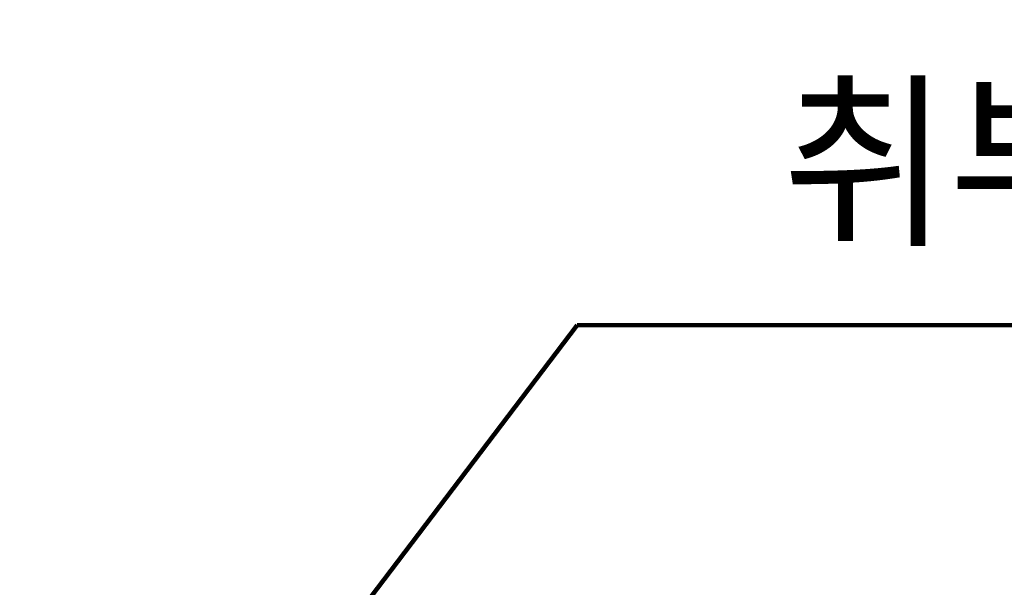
# Model space of a CAD drawing. Extents: x 2148 to 6475, y -907 to 1504.
# Tile 39 of 45: x 5611 to 5636, y 1350 to 1365. Entities that reach past the tile are written whole.
import ezdxf

# ---------------------------------------------------------------- set-up
doc = ezdxf.new("R2010")
doc.units = 0
doc.header["$LTSCALE"] = 3
doc.header["$MEASUREMENT"] = 0
doc.layers.add('di', color=3, linetype='CONTINUOUS')
doc.styles.get("Standard").update_dxf_attribs({"font": 'romans.shx', "height": 3, "bigfont": 'ghs.shx'})
doc.dimstyles.get("Standard").update_dxf_attribs({"dimtxt": 0.18, "dimasz": 0.18, "dimexe": 0.18, "dimexo": 0.0625, "dimgap": 0.09, "dimtad": 0, "dimtih": 1, "dimtoh": 1, "dimdec": 4, "dimzin": 0, "dimdsep": 46, "dimtxsty": 'Standard', "dimcen": 0.09, "dimadec": 0, "dimazin": 0, "dimtfac": 1, "dimtdec": 4, "dimtofl": 0, "dimtmove": 0, "dimatfit": 3, "dimfxl": 0, "dimtolj": 1, "dimtzin": 0, "dimarcsym": 0})

msp = doc.modelspace()

# ---------------------------------------------------------------- texts
at = {"layer": 'di', "insert": (5630.478, 1359.022), "char_height": 4, "attachment_point": 7}
msp.add_mtext('취부 Hole', dxfattribs=at)

# ---------------------------------------------------------------- leaders
at = {"layer": 'di', "annotation_type": 0, "has_hookline": 1, "hookline_direction": 0}
for points, text_width in [([(5611.12, 1338.407), (5625.278, 1357.022), (5628.478, 1357.022)], 26.946), ([(5621.12, 1299.968), (5660.363, 1354.459), (5663.563, 1354.459)], 31.6)]:
    msp.add_leader(points, dimstyle='Standard', override={"dimtxt": 4, "dimasz": 3.2, "dimexe": 2, "dimexo": 2, "dimgap": 2, "dimtad": 1, "dimtih": 0, "dimtoh": 0, "dimdec": 2, "dimzin": 8, "dimcen": 0, "dimclrd": 256, "dimclre": 256, "dimclrt": 256, "dimadec": 2, "dimazin": 2, "dimtfac": 0.6, "dimtdec": 2, "dimtofl": 1, "dimtzin": 8, "dimlwd": 65535, "dimlwe": 65535, "dimarcsym": 1}, dxfattribs=dict(at, text_width=text_width))

doc.saveas('drawing.dxf')
